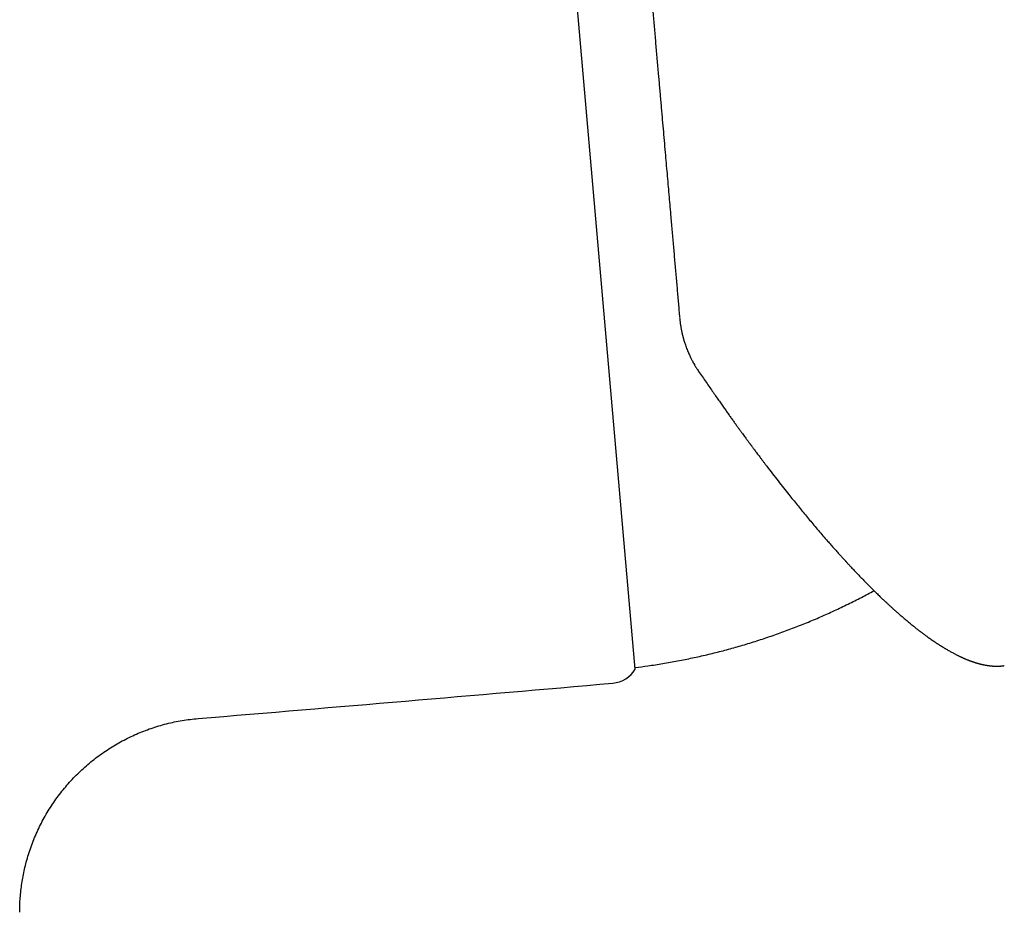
# Model space of a CAD drawing. Header units: millimetres. Extents: x 8 to 699, y 12 to 648.
# Tile 26 of 37: x 353 to 386, y 420 to 451. Entities that reach past the tile are written whole.
import ezdxf

# ---------------------------------------------------------------- set-up
doc = ezdxf.new("R2010")
doc.units = ezdxf.units.MM

msp = doc.modelspace()

# ---------------------------------------------------------------- linework, layer by layer
at = {"color": 7, "linetype": 'Continuous', "lineweight": 30}
msp.add_line((373.757, 428.741), (369.775, 474.257), dxfattribs=at)
for centre, radius, start, end in [((372.904, 429.264), 1, 274.987, 328.4732), ((62.305, 3988.738), 3574, 274.759806, 274.98699)]:
    msp.add_arc(centre, radius, start, end, dxfattribs=at)
for points, knots in [([(372.227, 475.444), (372.227, 475.444), (372.227, 475.446), (372.228, 475.438), (372.229, 475.42), (372.232, 475.39), (372.235, 475.349), (372.24, 475.297), (372.245, 475.233), (372.251, 475.173), (372.255, 475.122), (372.259, 475.084), (372.262, 475.043), (372.266, 475.001), (372.27, 474.957), (372.274, 474.91), (372.279, 474.849), (372.286, 474.769), (372.295, 474.667), (372.304, 474.563), (372.313, 474.457), (372.323, 474.349), (372.333, 474.235), (372.343, 474.117), (372.354, 473.996), (372.366, 473.85), (372.382, 473.676), (372.4, 473.469), (372.419, 473.25), (372.439, 473.021), (372.46, 472.781), (372.482, 472.53), (372.505, 472.268), (372.529, 471.996), (372.553, 471.715), (372.579, 471.423), (372.605, 471.122), (372.629, 470.847), (372.651, 470.601), (372.669, 470.388), (372.688, 470.171), (372.708, 469.948), (372.728, 469.716), (372.752, 469.448), (372.778, 469.145), (372.808, 468.807), (372.838, 468.461), (372.869, 468.109), (372.9, 467.749), (372.932, 467.382), (372.965, 467.008), (372.993, 466.693), (373.015, 466.443), (373.031, 466.258), (373.047, 466.072), (373.063, 465.885), (373.08, 465.697), (373.096, 465.507), (373.118, 465.264), (373.144, 464.964), (373.175, 464.607), (373.208, 464.237), (373.241, 463.853), (373.276, 463.456), (373.311, 463.053), (373.347, 462.644), (373.383, 462.227), (373.42, 461.804), (373.458, 461.378), (373.495, 460.949), (373.533, 460.516), (373.571, 460.082), (373.609, 459.648), (373.647, 459.213), (373.685, 458.774), (373.725, 458.321), (373.766, 457.853), (373.808, 457.371), (373.851, 456.887), (373.893, 456.402), (373.936, 455.914), (373.978, 455.434), (374.019, 454.962), (374.06, 454.497), (374.1, 454.031), (374.141, 453.567), (374.183, 453.088), (374.226, 452.593), (374.271, 452.081), (374.316, 451.568), (374.361, 451.056), (374.405, 450.545), (374.45, 450.033), (374.495, 449.522), (374.531, 449.107), (374.559, 448.787), (374.579, 448.564), (374.598, 448.341), (374.618, 448.118), (374.637, 447.896), (374.657, 447.674), (374.681, 447.391), (374.711, 447.048), (374.747, 446.645), (374.781, 446.257), (374.813, 445.886), (374.844, 445.529), (374.875, 445.175), (374.906, 444.824), (374.936, 444.481), (374.97, 444.087), (375.009, 443.642), (375.053, 443.142), (375.096, 442.648), (375.139, 442.158), (375.182, 441.672), (375.224, 441.191), (375.251, 440.875), (375.265, 440.716)], [0, 0, 0, 0, 0.002193, 0.012713, 0.023225, 0.033735, 0.044246, 0.054765, 0.065296, 0.075843, 0.080476, 0.085104, 0.089729, 0.094351, 0.098971, 0.103588, 0.108204, 0.116663, 0.125119, 0.133577, 0.14113, 0.148689, 0.156253, 0.163825, 0.171218, 0.178385, 0.189342, 0.200286, 0.211224, 0.222161, 0.233103, 0.244056, 0.255024, 0.265973, 0.276905, 0.287825, 0.298739, 0.309652, 0.3168, 0.323952, 0.331109, 0.338273, 0.345634, 0.35321, 0.363343, 0.373465, 0.38358, 0.393692, 0.403806, 0.413927, 0.424058, 0.434204, 0.43902, 0.443831, 0.448639, 0.453443, 0.458245, 0.463044, 0.467841, 0.476631, 0.48542, 0.49421, 0.503631, 0.51306, 0.5225, 0.531997, 0.54164, 0.551267, 0.560883, 0.570492, 0.580098, 0.589703, 0.599141, 0.608586, 0.618042, 0.627512, 0.637742, 0.647955, 0.658155, 0.668346, 0.678534, 0.688722, 0.698332, 0.70795, 0.717581, 0.727185, 0.736637, 0.74717, 0.757689, 0.768202, 0.778711, 0.789223, 0.799741, 0.810272, 0.820819, 0.825452, 0.83008, 0.834706, 0.839328, 0.843947, 0.848565, 0.85318, 0.861639, 0.870096, 0.878553, 0.886107, 0.893665, 0.901229, 0.908802, 0.916194, 0.92336, 0.934316, 0.94526, 0.956198, 0.967135, 0.978078, 0.989031, 1, 1, 1, 1]), ([(375.267, 440.706), (375.268, 440.691), (375.271, 440.663), (375.275, 440.624), (375.279, 440.591), (375.282, 440.562), (375.287, 440.527), (375.293, 440.481), (375.305, 440.407), (375.321, 440.313), (375.339, 440.227), (375.353, 440.164), (375.362, 440.129), (375.37, 440.097), (375.376, 440.071), (375.382, 440.049), (375.387, 440.028), (375.394, 440.004), (375.403, 439.972), (375.415, 439.93), (375.431, 439.878), (375.451, 439.816), (375.466, 439.772), (375.475, 439.749)], [0, 0, 0, 0, 0.046094, 0.085977, 0.119616, 0.147155, 0.17354, 0.22864, 0.28808, 0.401978, 0.51957, 0.559503, 0.598014, 0.631278, 0.65917, 0.681692, 0.700426, 0.723793, 0.757842, 0.802544, 0.857855, 0.923707, 1, 1, 1, 1]), ([(375.475, 439.747), (375.485, 439.72), (375.505, 439.666), (375.536, 439.588), (375.567, 439.514), (375.597, 439.448), (375.624, 439.389), (375.648, 439.339), (375.673, 439.29), (375.7, 439.239), (375.731, 439.18), (375.761, 439.128), (375.787, 439.083), (375.811, 439.043), (375.84, 438.996), (375.874, 438.943), (375.899, 438.906), (375.913, 438.886)], [0, 0, 0, 0, 0.088151, 0.177458, 0.259934, 0.335446, 0.402353, 0.459875, 0.508109, 0.57109, 0.641303, 0.716756, 0.756638, 0.8049, 0.861596, 0.926661, 1, 1, 1, 1]), ([(375.913, 438.886), (375.956, 438.822), (376.042, 438.697), (376.167, 438.515), (376.287, 438.341), (376.402, 438.175), (376.512, 438.017), (376.615, 437.87), (376.711, 437.734), (376.801, 437.607), (376.886, 437.487), (376.967, 437.373), (377.045, 437.264), (377.119, 437.16), (377.191, 437.061), (377.258, 436.969), (377.319, 436.884), (377.376, 436.806), (377.428, 436.735), (377.473, 436.673), (377.514, 436.617), (377.55, 436.568), (377.583, 436.524), (377.61, 436.486), (377.634, 436.454), (377.653, 436.428), (377.668, 436.408), (377.68, 436.392), (377.687, 436.382), (377.693, 436.375), (377.699, 436.366), (377.708, 436.354), (377.725, 436.331), (377.749, 436.299), (377.78, 436.257), (377.816, 436.209), (377.855, 436.157), (377.898, 436.099), (377.945, 436.036), (377.997, 435.968), (378.052, 435.894), (378.111, 435.817), (378.172, 435.735), (378.279, 435.595), (378.429, 435.4), (378.618, 435.155), (378.803, 434.919), (378.972, 434.707), (379.125, 434.515), (379.265, 434.343), (379.405, 434.171), (379.547, 433.998), (379.693, 433.822), (379.841, 433.646), (379.992, 433.468), (380.147, 433.288), (380.27, 433.146), (380.36, 433.042), (380.418, 432.977), (380.476, 432.912), (380.533, 432.847), (380.588, 432.785), (380.64, 432.727), (380.687, 432.674), (380.731, 432.626), (380.771, 432.582), (380.807, 432.542), (380.838, 432.508), (380.865, 432.479), (380.887, 432.454), (380.903, 432.438), (380.913, 432.427), (380.919, 432.42), (380.923, 432.415), (380.927, 432.411), (380.932, 432.405), (380.939, 432.398), (380.951, 432.385), (380.967, 432.368), (380.987, 432.346), (381.01, 432.321), (381.035, 432.294), (381.068, 432.258), (381.109, 432.214), (381.159, 432.161), (381.214, 432.103), (381.272, 432.041), (381.332, 431.978), (381.404, 431.903), (381.487, 431.817), (381.579, 431.723), (381.665, 431.635), (381.747, 431.553), (381.824, 431.476), (381.897, 431.404), (381.965, 431.337), (382.026, 431.278), (382.081, 431.224), (382.131, 431.177), (382.177, 431.133), (382.22, 431.092), (382.261, 431.054), (382.299, 431.018), (382.336, 430.983), (382.373, 430.949), (382.408, 430.916), (382.44, 430.887), (382.467, 430.862), (382.49, 430.841), (382.509, 430.824), (382.528, 430.807), (382.549, 430.788), (382.573, 430.767), (382.6, 430.742), (382.63, 430.715), (382.662, 430.687), (382.695, 430.657), (382.731, 430.626), (382.77, 430.592), (382.814, 430.554), (382.862, 430.512), (382.913, 430.469), (382.968, 430.423), (383.026, 430.374), (383.081, 430.328), (383.131, 430.287), (383.177, 430.25), (383.224, 430.211), (383.273, 430.173), (383.321, 430.134), (383.367, 430.098), (383.414, 430.062), (383.461, 430.026), (383.509, 429.99), (383.554, 429.956), (383.597, 429.924), (383.638, 429.893), (383.679, 429.864), (383.725, 429.831), (383.775, 429.795), (383.832, 429.755), (383.89, 429.715), (383.94, 429.681), (383.981, 429.653), (384.012, 429.633), (384.043, 429.613), (384.073, 429.593), (384.103, 429.574), (384.13, 429.556), (384.155, 429.54), (384.178, 429.526), (384.201, 429.512), (384.225, 429.497), (384.253, 429.479), (384.283, 429.461), (384.314, 429.443), (384.369, 429.41), (384.449, 429.364), (384.532, 429.318), (384.594, 429.284), (384.634, 429.263), (384.673, 429.243), (384.706, 429.226), (384.734, 429.212), (384.759, 429.2), (384.786, 429.187), (384.814, 429.174), (384.842, 429.16), (384.868, 429.148), (384.891, 429.138), (384.913, 429.128), (384.934, 429.119), (384.955, 429.11), (384.981, 429.098), (385.012, 429.085), (385.042, 429.073), (385.066, 429.064), (385.085, 429.056), (385.105, 429.048), (385.126, 429.04), (385.147, 429.032), (385.168, 429.024), (385.189, 429.017), (385.208, 429.01), (385.226, 429.003), (385.244, 428.997), (385.262, 428.991), (385.279, 428.986), (385.296, 428.98), (385.314, 428.974), (385.332, 428.968), (385.349, 428.963), (385.364, 428.959), (385.377, 428.955), (385.389, 428.951), (385.402, 428.948), (385.417, 428.943), (385.434, 428.939), (385.454, 428.933), (385.476, 428.927), (385.498, 428.922), (385.519, 428.917), (385.538, 428.912), (385.558, 428.907), (385.577, 428.903), (385.599, 428.898), (385.623, 428.893), (385.651, 428.888), (385.68, 428.882), (385.708, 428.878), (385.733, 428.874), (385.755, 428.87), (385.776, 428.867), (385.795, 428.865), (385.812, 428.863), (385.829, 428.861), (385.847, 428.859), (385.869, 428.857), (385.893, 428.854), (385.917, 428.852), (385.939, 428.851), (385.957, 428.85), (385.974, 428.849), (385.988, 428.848), (385.999, 428.848), (386.008, 428.848), (386.018, 428.848), (386.03, 428.847), (386.043, 428.847), (386.06, 428.847), (386.077, 428.847), (386.095, 428.847), (386.112, 428.847), (386.127, 428.848), (386.141, 428.848), (386.155, 428.849), (386.167, 428.85), (386.179, 428.85), (386.191, 428.851), (386.205, 428.852), (386.223, 428.853), (386.244, 428.855), (386.27, 428.858), (386.296, 428.861), (386.312, 428.863), (386.319, 428.864)], [0, 0, 0, 0, 0.010401, 0.020399, 0.029997, 0.039197, 0.048, 0.056409, 0.063978, 0.071198, 0.078071, 0.084597, 0.090777, 0.096955, 0.102745, 0.108149, 0.113166, 0.117797, 0.122042, 0.125692, 0.129, 0.131965, 0.134589, 0.136871, 0.138777, 0.140355, 0.141604, 0.142524, 0.143115, 0.143418, 0.143896, 0.144667, 0.145729, 0.147992, 0.150564, 0.153445, 0.156635, 0.160209, 0.164105, 0.168322, 0.172862, 0.177723, 0.182892, 0.188122, 0.204256, 0.220076, 0.235586, 0.250787, 0.262727, 0.274472, 0.286327, 0.298561, 0.311177, 0.323942, 0.337082, 0.350599, 0.364499, 0.369545, 0.374636, 0.379769, 0.384944, 0.389943, 0.394565, 0.398809, 0.402678, 0.406328, 0.409566, 0.412393, 0.414809, 0.416815, 0.418411, 0.419031, 0.419557, 0.419989, 0.420326, 0.420644, 0.421277, 0.422268, 0.423768, 0.42565, 0.427751, 0.430057, 0.432568, 0.436684, 0.441253, 0.446276, 0.45175, 0.457345, 0.462796, 0.471754, 0.480294, 0.488417, 0.496123, 0.503414, 0.510291, 0.516754, 0.522803, 0.527882, 0.532629, 0.537051, 0.541225, 0.545173, 0.548895, 0.552391, 0.556145, 0.559599, 0.562751, 0.565601, 0.567629, 0.569471, 0.571195, 0.573198, 0.575596, 0.578345, 0.581328, 0.584509, 0.587887, 0.591462, 0.595235, 0.599887, 0.604808, 0.610021, 0.615604, 0.621565, 0.627903, 0.632385, 0.63704, 0.641867, 0.646868, 0.651916, 0.656696, 0.661191, 0.666502, 0.6715, 0.676277, 0.680834, 0.685243, 0.689598, 0.6939, 0.69986, 0.705925, 0.712254, 0.718927, 0.722362, 0.725774, 0.729159, 0.732517, 0.735848, 0.738969, 0.741737, 0.744151, 0.746543, 0.749293, 0.752418, 0.755873, 0.759352, 0.762792, 0.77456, 0.786509, 0.79124, 0.795918, 0.800491, 0.804734, 0.807401, 0.810264, 0.813393, 0.816786, 0.820172, 0.823283, 0.825965, 0.828436, 0.830895, 0.833374, 0.835848, 0.840196, 0.844366, 0.846468, 0.848633, 0.85124, 0.853552, 0.856139, 0.858827, 0.861307, 0.863573, 0.865712, 0.867831, 0.869931, 0.872015, 0.874125, 0.876276, 0.878467, 0.880614, 0.882469, 0.883901, 0.8852, 0.886752, 0.888584, 0.890698, 0.892986, 0.895953, 0.89865, 0.901078, 0.903417, 0.905793, 0.908202, 0.910584, 0.913775, 0.916958, 0.920485, 0.924393, 0.927208, 0.93002, 0.932601, 0.934948, 0.937062, 0.938943, 0.941173, 0.943778, 0.94676, 0.950119, 0.952667, 0.955003, 0.957089, 0.958924, 0.96019, 0.961302, 0.962438, 0.96385, 0.965577, 0.967592, 0.969889, 0.972161, 0.974254, 0.976167, 0.977901, 0.979696, 0.981247, 0.982569, 0.984026, 0.985775, 0.987816, 0.990596, 0.993783, 0.997375, 1, 1, 1, 1]), ([(373.752, 428.796), (373.896, 428.816), (374.21, 428.86), (374.693, 428.933), (375.198, 429.024), (375.699, 429.124), (376.194, 429.235), (376.683, 429.356), (377.17, 429.489), (377.657, 429.632), (378.144, 429.788), (378.63, 429.956), (379.113, 430.134), (379.591, 430.324), (380.065, 430.524), (380.534, 430.735), (380.999, 430.956), (381.449, 431.183), (381.742, 431.341), (381.883, 431.417)], [0, 0, 0, 0, 0.050889, 0.110631, 0.170374, 0.230117, 0.288794, 0.34747, 0.406145, 0.46482, 0.524691, 0.58456, 0.644429, 0.704297, 0.764165, 0.824032, 0.883899, 0.943767, 1, 1, 1, 1]), ([(352.799, 420.464), (352.799, 420.546), (352.801, 420.711), (352.816, 420.958), (352.839, 421.204), (352.871, 421.449), (352.912, 421.693), (352.963, 421.935), (353.024, 422.183), (353.097, 422.436), (353.183, 422.694), (353.28, 422.948), (353.387, 423.198), (353.505, 423.443), (353.632, 423.684), (353.769, 423.919), (353.916, 424.148), (354.072, 424.371), (354.235, 424.586), (354.407, 424.793), (354.585, 424.991), (354.772, 425.182), (354.967, 425.367), (355.171, 425.545), (355.383, 425.715), (355.602, 425.876), (355.827, 426.028), (356.057, 426.17), (356.291, 426.302), (356.529, 426.424), (356.772, 426.535), (357.02, 426.638), (357.275, 426.731), (357.534, 426.813), (357.797, 426.886), (358.063, 426.947), (358.33, 426.998), (358.6, 427.038), (358.781, 427.055), (358.871, 427.063)], [0, 0, 0, 0, 0.025089, 0.050177, 0.075267, 0.100356, 0.125446, 0.150536, 0.175625, 0.203221, 0.230815, 0.258409, 0.286004, 0.313599, 0.341197, 0.368795, 0.396393, 0.423991, 0.451588, 0.478691, 0.505792, 0.532895, 0.559998, 0.587595, 0.615193, 0.642792, 0.67039, 0.697986, 0.725089, 0.75219, 0.779292, 0.806394, 0.834051, 0.861709, 0.889368, 0.917026, 0.944685, 0.972342, 1, 1, 1, 1])]:
    msp.add_open_spline(points, degree=3, knots=knots, dxfattribs=at)

doc.saveas('drawing.dxf')
